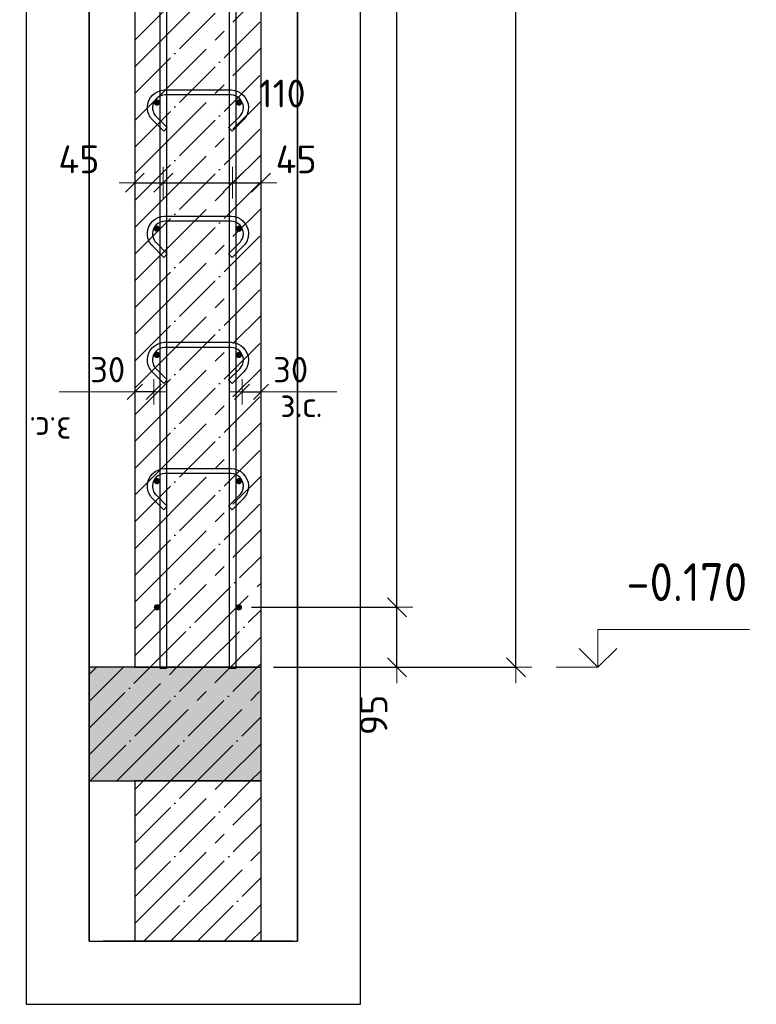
# Model space of a CAD drawing. Header units: millimetres. Extents: x -17997 to 37135, y 45383 to 72408.
# Tile 8 of 67: x -13699 to -12531, y 67346 to 68907. Entities that reach past the tile are written whole.
import ezdxf

# ---------------------------------------------------------------- set-up
doc = ezdxf.new("R2010")
doc.units = ezdxf.units.MM
doc.header["$PDMODE"] = 65
doc.linetypes.add('______11', pattern=[100, 80, -10, 0, -10])
doc.linetypes.add('______5', pattern=[220, 160, -20, 20, -20])
for name, color, linetype, lineweight in [('Standard', 7, 'Continuous', 25), ('Арм.стержн. вертикальными 1', 22, 'Continuous', 35), ('Арм.стержн.горизонт. 1', 180, 'Continuous', 35), ('Высотная отметки_ общее', 7, 'Continuous', 13), ('Размерная линия_ общее', 7, 'Continuous', 13), ('Размерная линия_ общее_1', 7, 'Continuous', 13)]:
    doc.layers.add(name, color=color, linetype=linetype, lineweight=lineweight)
doc.layers.add('Арм.стержн.Стяжки', color=7, linetype='Continuous', lineweight=35, true_color=0x501e0f)
doc.styles.add('ISOCPEUR', font='ISOCPEUR')
doc.dimstyles.new('DIMSTYLE_3', dxfattribs={"dimtxt": 44, "dimasz": 50, "dimexe": 0, "dimexo": 0, "dimgap": 22, "dimtad": 2, "dimdec": 0, "dimrnd": 5, "dimzin": 12, "dimdsep": 46, "dimtxsty": 'ISOCPEUR', "dimblk1": 'ALL_ML_STRICH', "dimblk2": 'ALL_ML_STRICH', "dimsah": 1, "dimcen": 0, "dimclrd": 7, "dimclre": 256, "dimclrt": 7, "dimadec": 0, "dimazin": 0, "dimtfac": 1, "dimtdec": 0, "dimtix": 1, "dimtmove": 2, "dimatfit": 3, "dimfxl": 0, "dimtzin": 0, "dimlwd": 0, "dimlwe": -3, "dimarcsym": 0})
doc.dimstyles.new('DIMSTYLE_7', dxfattribs={"dimtxt": 44, "dimasz": 50, "dimexe": 0, "dimexo": 0.001, "dimgap": 22, "dimtad": 2, "dimdec": 0, "dimrnd": 5, "dimzin": 12, "dimdsep": 46, "dimtxsty": 'ISOCPEUR', "dimblk1": 'ALL_ML_STRICH', "dimblk2": 'ALL_ML_STRICH', "dimsah": 1, "dimcen": 0, "dimse1": 1, "dimse2": 1, "dimclrd": 7, "dimclre": 256, "dimclrt": 7, "dimadec": 0, "dimazin": 0, "dimtfac": 1, "dimtdec": 0, "dimtix": 1, "dimtmove": 2, "dimatfit": 3, "dimfxl": 0, "dimtvp": 1.2, "dimtzin": 0, "dimlwd": 0, "dimlwe": -3, "dimarcsym": 0})
doc.dimstyles.new('DIMSTYLE_8', dxfattribs={"dimtxt": 40, "dimasz": 40, "dimexe": 0, "dimexo": 0.001, "dimgap": 20, "dimtad": 2, "dimdec": 0, "dimrnd": 5, "dimzin": 12, "dimdsep": 46, "dimtxsty": 'ISOCPEUR', "dimblk1": 'ALL_ML_STRICH', "dimblk2": 'ALL_ML_STRICH', "dimsah": 1, "dimcen": 0, "dimse1": 1, "dimse2": 1, "dimclrd": 7, "dimclre": 256, "dimclrt": 7, "dimadec": 0, "dimazin": 0, "dimtfac": 1, "dimtdec": 0, "dimtix": 1, "dimtmove": 2, "dimatfit": 3, "dimfxl": 0, "dimtvp": 1.2, "dimtzin": 0, "dimlwd": 0, "dimlwe": -3, "dimarcsym": 0})

# ---------------------------------------------------------------- blocks, each defined once
blk = doc.blocks.new('ALL_ML_STRICH')
at = {"color": 0, "linetype": 'ByBlock', "lineweight": -2}
for p, q in [((0, -0.5), (0, 0.5)), ((-1, 0), (0.5, 0)), ((-0.3, -0.3), (0.3, 0.3))]:
    blk.add_line(p, q, dxfattribs=at)
blk = doc.blocks.new('*D20')
at = {"layer": 'DEFPOINTS', "color": 7, "linetype": 'Continuous', "lineweight": 13, "transparency": 33554687}
for p in [(-13194, 71070.4), (-13316.1, 67880.4), (-12912, 67880.4)]:
    blk.add_point(p, dxfattribs=at)
at = {"layer": 'Размерная линия_ общее', "color": 253, "linetype": 'Continuous', "lineweight": -2, "true_color": 0xa0a0a0, "transparency": 33554687}
for p, q in [((-13174, 71070.4), (-12912, 71070.4)), ((-13296.1, 67880.4), (-12912, 67880.4))]:
    blk.add_line(p, q, dxfattribs=at)
at = {"layer": 'Размерная линия_ общее', "color": 7, "linetype": 'Continuous', "lineweight": -2, "transparency": 33554687}
blk.add_line((-12912, 67880.4), (-12912, 71070.4), dxfattribs=at)
at = {"layer": 'Размерная линия_ общее', "color": 7, "linetype": 'Continuous', "lineweight": 13, "transparency": 33554687, "xscale": 50, "yscale": 50, "zscale": 50}
for p, rotation in [((-12912, 71070.4), 90), ((-12912, 67880.4), 270)]:
    blk.add_blockref('ALL_ML_STRICH', p, dxfattribs=dict(at, rotation=rotation))
at = {"layer": 'Размерная линия_ общее', "color": 7, "linetype": 'Continuous', "lineweight": 13, "transparency": 33554687, "insert": (-12949, 69482), "char_height": 44, "width": 176, "attachment_point": 5, "rotation": 90, "style": 'ISOCPEUR'}
blk.add_mtext('\\A1;{3190}', dxfattribs=at)
blk = doc.blocks.new('COMPLEX_ELEVATIONDIM_1')
at = {"layer": 'Высотная отметки_ общее', "color": 7, "linetype": 'Continuous', "lineweight": 13, "transparency": 33554687}
for p, q in [((-12782, 67880.4), (-12782, 67940.4)), ((-12782, 67940.4), (-12542, 67940.4)), ((-12782, 67880.4), (-12812, 67910.4)), ((-12782, 67880.4), (-12752, 67910.4)), ((-12782, 67880.4), (-12782, 67880.4)), ((-12782, 67880.4), (-12782, 67880.4)), ((-12782, 67880.4), (-12782, 67880.4)), ((-12782, 67880.4), (-12782, 67880.4))]:
    blk.add_line(p, q, dxfattribs=at)
blk.add_lwpolyline([(-12782, 67880.4), (-12842, 67880.4), (-12842, 67880.4), (-12848.1, 67880.4)], dxfattribs=at)
at = {"layer": 'Высотная отметки_ общее', "color": 7, "linetype": 'Continuous', "lineweight": 13, "transparency": 33554687, "insert": (-12737, 67985.4), "char_height": 60, "width": 242.825, "attachment_point": 7, "style": 'ISOCPEUR'}
blk.add_mtext('\\W0.90;-0.170', dxfattribs=at)
blk = doc.blocks.new('*D23')
at = {"layer": 'DEFPOINTS', "color": 7, "linetype": 'Continuous', "lineweight": 13, "transparency": 33554687}
for p in [(-13351.1, 67975.4), (-13316.1, 67880.4), (-13100.7, 67880.4)]:
    blk.add_point(p, dxfattribs=at)
at = {"layer": 'Размерная линия_ общее', "color": 253, "linetype": 'Continuous', "lineweight": -2, "true_color": 0xa0a0a0, "transparency": 33554687}
for p, q in [((-13331.1, 67975.4), (-13100.7, 67975.4)), ((-13296.1, 67880.4), (-13100.7, 67880.4))]:
    blk.add_line(p, q, dxfattribs=at)
at = {"layer": 'Размерная линия_ общее', "color": 7, "linetype": 'Continuous', "lineweight": -2, "transparency": 33554687}
blk.add_line((-13100.7, 67880.4), (-13100.7, 67975.4), dxfattribs=at)
at = {"layer": 'Размерная линия_ общее', "color": 7, "linetype": 'Continuous', "lineweight": 13, "transparency": 33554687, "xscale": 50, "yscale": 50, "zscale": 50}
for p, rotation in [((-13100.7, 67975.4), 90), ((-13100.7, 67880.4), 270)]:
    blk.add_blockref('ALL_ML_STRICH', p, dxfattribs=dict(at, rotation=rotation))
at = {"layer": 'Размерная линия_ общее', "color": 7, "linetype": 'Continuous', "lineweight": 13, "transparency": 33554687, "insert": (-13137.7, 67804.9), "char_height": 44, "width": 88, "attachment_point": 5, "rotation": 90, "style": 'ISOCPEUR'}
blk.add_mtext('\\A1;{95}', dxfattribs=at)
blk = doc.blocks.new('*D24')
at = {"layer": 'DEFPOINTS', "color": 7, "linetype": 'Continuous', "lineweight": 13, "transparency": 33554687}
for p in [(-13351.1, 70975.4), (-13351.1, 67975.4), (-13100.7, 67975.4)]:
    blk.add_point(p, dxfattribs=at)
at = {"layer": 'Размерная линия_ общее', "color": 253, "linetype": 'Continuous', "lineweight": -2, "true_color": 0xa0a0a0, "transparency": 33554687}
for p, q in [((-13331.1, 70975.4), (-13100.7, 70975.4)), ((-13331.1, 67975.4), (-13100.7, 67975.4))]:
    blk.add_line(p, q, dxfattribs=at)
at = {"layer": 'Размерная линия_ общее', "color": 7, "linetype": 'Continuous', "lineweight": -2, "transparency": 33554687}
blk.add_line((-13100.7, 67975.4), (-13100.7, 70975.4), dxfattribs=at)
at = {"layer": 'Размерная линия_ общее', "color": 7, "linetype": 'Continuous', "lineweight": 13, "transparency": 33554687, "xscale": 50, "yscale": 50, "zscale": 50}
for p, rotation in [((-13100.7, 70975.4), 90), ((-13100.7, 67975.4), 270)]:
    blk.add_blockref('ALL_ML_STRICH', p, dxfattribs=dict(at, rotation=rotation))
at = {"layer": 'Размерная линия_ общее', "color": 7, "linetype": 'Continuous', "lineweight": 13, "transparency": 33554687, "insert": (-13159.7, 69327.4), "char_height": 44, "width": 2.2, "attachment_point": 1, "rotation": 90, "line_spacing_factor": 0.60241, "style": 'ISOCPEUR'}
blk.add_mtext('\\W0.91;15х200=3000', dxfattribs=at)
blk = doc.blocks.new('*D43')
at = {"layer": 'DEFPOINTS', "color": 7, "linetype": 'Continuous', "lineweight": 13, "transparency": 33554687}
for p in [(-13346.1, 68317), (-13346.1, 68308.3), (-13316.1, 68308.3)]:
    blk.add_point(p, dxfattribs=at)
at = {"layer": 'Размерная линия_ общее_1', "color": 7, "linetype": 'Continuous', "lineweight": -2, "transparency": 33554687}
blk.add_line((-13346.1, 68317), (-13316.1, 68317), dxfattribs=at)
at = {"layer": 'Размерная линия_ общее_1', "color": 7, "linetype": 'Continuous', "lineweight": 13, "transparency": 33554687, "xscale": 40, "yscale": 40, "zscale": 40, "rotation": 180}
blk.add_blockref('ALL_ML_STRICH', (-13346.1, 68317), dxfattribs=at)
at = {"layer": 'Размерная линия_ общее_1', "color": 7, "linetype": 'Continuous', "lineweight": 13, "transparency": 33554687, "xscale": 40, "yscale": 40, "zscale": 40}
blk.add_blockref('ALL_ML_STRICH', (-13316.1, 68317), dxfattribs=at)
at = {"layer": 'Размерная линия_ общее_1', "color": 7, "linetype": 'Continuous', "lineweight": 13, "transparency": 33554687, "insert": (-13269.1, 68352), "char_height": 40, "width": 80, "attachment_point": 5, "style": 'ISOCPEUR'}
blk.add_mtext('\\A1;{30}', dxfattribs=at)
at = {"layer": 'Размерная линия_ общее_1', "color": 7, "linetype": 'Continuous', "lineweight": 13, "transparency": 33554687, "insert": (-13285.5, 68316.9), "char_height": 40, "width": 2, "attachment_point": 1, "line_spacing_factor": 0.60241, "style": 'ISOCPEUR'}
blk.add_mtext('з.с.', dxfattribs=at)
blk = doc.blocks.new('*D44')
at = {"layer": 'DEFPOINTS', "color": 7, "linetype": 'Continuous', "lineweight": 13, "transparency": 33554687}
for p in [(-13516.1, 68648.4), (-13471.1, 68650.7), (-13516.1, 68638.9)]:
    blk.add_point(p, dxfattribs=at)
at = {"layer": 'Размерная линия_ общее', "color": 7, "linetype": 'Continuous', "lineweight": -2, "transparency": 33554687}
blk.add_line((-13516.1, 68648.4), (-13471.1, 68648.4), dxfattribs=at)
at = {"layer": 'Размерная линия_ общее', "color": 7, "linetype": 'Continuous', "lineweight": 13, "transparency": 33554687, "xscale": 50, "yscale": 50, "zscale": 50, "rotation": 180}
blk.add_blockref('ALL_ML_STRICH', (-13516.1, 68648.4), dxfattribs=at)
at = {"layer": 'Размерная линия_ общее', "color": 7, "linetype": 'Continuous', "lineweight": 13, "transparency": 33554687, "xscale": 50, "yscale": 50, "zscale": 50}
blk.add_blockref('ALL_ML_STRICH', (-13471.1, 68648.4), dxfattribs=at)
at = {"layer": 'Размерная линия_ общее', "color": 7, "linetype": 'Continuous', "lineweight": 13, "transparency": 33554687, "insert": (-13604.7, 68685.4), "char_height": 44, "width": 88, "attachment_point": 5, "style": 'ISOCPEUR'}
blk.add_mtext('\\A1;{45}', dxfattribs=at)
blk = doc.blocks.new('*D45')
at = {"layer": 'DEFPOINTS', "color": 7, "linetype": 'Continuous', "lineweight": 13, "transparency": 33554687}
for p in [(-13471.1, 68650.7), (-13471.1, 68648.4), (-13361.1, 68654.6)]:
    blk.add_point(p, dxfattribs=at)
at = {"layer": 'Размерная линия_ общее', "color": 7, "linetype": 'Continuous', "lineweight": -2, "transparency": 33554687}
blk.add_line((-13471.1, 68648.4), (-13361.1, 68648.4), dxfattribs=at)
at = {"layer": 'Размерная линия_ общее', "color": 7, "linetype": 'Continuous', "lineweight": 13, "transparency": 33554687, "xscale": 50, "yscale": 50, "zscale": 50, "rotation": 180}
blk.add_blockref('ALL_ML_STRICH', (-13471.1, 68648.4), dxfattribs=at)
at = {"layer": 'Размерная линия_ общее', "color": 7, "linetype": 'Continuous', "lineweight": 13, "transparency": 33554687, "xscale": 50, "yscale": 50, "zscale": 50}
blk.add_blockref('ALL_ML_STRICH', (-13361.1, 68648.4), dxfattribs=at)
at = {"layer": 'Размерная линия_ общее', "color": 7, "linetype": 'Continuous', "lineweight": 13, "transparency": 33554687, "insert": (-13282.5, 68789.7), "char_height": 44, "width": 132, "attachment_point": 5, "style": 'ISOCPEUR'}
blk.add_mtext('\\A1;{110}', dxfattribs=at)
blk = doc.blocks.new('*D46')
at = {"layer": 'DEFPOINTS', "color": 7, "linetype": 'Continuous', "lineweight": 13, "transparency": 33554687}
for p in [(-13361.1, 68654.6), (-13361.1, 68648.4), (-13316.1, 68647.5)]:
    blk.add_point(p, dxfattribs=at)
at = {"layer": 'Размерная линия_ общее', "color": 7, "linetype": 'Continuous', "lineweight": -2, "transparency": 33554687}
blk.add_line((-13361.1, 68648.4), (-13316.1, 68648.4), dxfattribs=at)
at = {"layer": 'Размерная линия_ общее', "color": 7, "linetype": 'Continuous', "lineweight": 13, "transparency": 33554687, "xscale": 50, "yscale": 50, "zscale": 50, "rotation": 180}
blk.add_blockref('ALL_ML_STRICH', (-13361.1, 68648.4), dxfattribs=at)
at = {"layer": 'Размерная линия_ общее', "color": 7, "linetype": 'Continuous', "lineweight": 13, "transparency": 33554687, "xscale": 50, "yscale": 50, "zscale": 50}
blk.add_blockref('ALL_ML_STRICH', (-13316.1, 68648.4), dxfattribs=at)
at = {"layer": 'Размерная линия_ общее', "color": 7, "linetype": 'Continuous', "lineweight": 13, "transparency": 33554687, "insert": (-13260.4, 68685.3), "char_height": 44, "width": 88, "attachment_point": 5, "style": 'ISOCPEUR'}
blk.add_mtext('\\A1;{45}', dxfattribs=at)
blk = doc.blocks.new('*D48')
at = {"layer": 'DEFPOINTS', "color": 7, "linetype": 'Continuous', "lineweight": 13, "transparency": 33554687}
for p in [(-13486.1, 68317), (-13516.1, 68308.3), (-13486.1, 68308.3)]:
    blk.add_point(p, dxfattribs=at)
at = {"layer": 'Размерная линия_ общее_1', "color": 7, "linetype": 'Continuous', "lineweight": -2, "transparency": 33554687}
blk.add_line((-13486.1, 68317), (-13516.1, 68317), dxfattribs=at)
at = {"layer": 'Размерная линия_ общее_1', "color": 7, "linetype": 'Continuous', "lineweight": 13, "transparency": 33554687, "xscale": 40, "yscale": 40, "zscale": 40}
for p, rotation in [((-13516.1, 68317), 180), ((-13486.1, 68317), 360)]:
    blk.add_blockref('ALL_ML_STRICH', p, dxfattribs=dict(at, rotation=rotation))
at = {"layer": 'Размерная линия_ общее_1', "color": 7, "linetype": 'Continuous', "lineweight": 13, "transparency": 33554687, "insert": (-13559.1, 68352), "char_height": 40, "width": 80, "attachment_point": 5, "style": 'ISOCPEUR'}
blk.add_mtext('\\A1;{30}', dxfattribs=at)
at = {"layer": 'Размерная линия_ общее_1', "color": 7, "linetype": 'Continuous', "lineweight": 13, "transparency": 33554687, "insert": (-13616.6, 68236.9), "char_height": 40, "width": 2, "attachment_point": 1, "rotation": 180, "line_spacing_factor": 0.60241, "style": 'ISOCPEUR'}
blk.add_mtext('з.с.', dxfattribs=at)

msp = doc.modelspace()

# ---------------------------------------------------------------- hatches: boundary and pattern name
at = {"linetype": 'Continuous', "lineweight": -3, "transparency": 33554687}
msp.add_hatch(color=7, dxfattribs=at).paths.add_polyline_path([(-13316.1, 67700.4), (-13316.1, 67880.4), (-13588.4, 67880.4), (-13588.4, 67700.4)])
at = {"layer": 'Арм.стержн.горизонт. 1', "linetype": 'Continuous', "lineweight": 50, "transparency": 33554687}
for points in [[(-13476.1, 68775.4), (-13476.4, 68777.3), (-13477.5, 68778.9), (-13479.1, 68780), (-13481.1, 68780.4), (-13483, 68780), (-13484.6, 68778.9), (-13485.7, 68777.3), (-13486.1, 68775.4), (-13485.7, 68773.5), (-13484.6, 68771.9), (-13483, 68770.8), (-13481.1, 68770.4), (-13479.1, 68770.8), (-13477.5, 68771.9), (-13476.4, 68773.5)], [(-13346.1, 68775.4), (-13346.4, 68777.3), (-13347.5, 68778.9), (-13349.1, 68780), (-13351.1, 68780.4), (-13353, 68780), (-13354.6, 68778.9), (-13355.7, 68777.3), (-13356.1, 68775.4), (-13355.7, 68773.5), (-13354.6, 68771.9), (-13353, 68770.8), (-13351.1, 68770.4), (-13349.1, 68770.8), (-13347.5, 68771.9), (-13346.4, 68773.5)], [(-13476.1, 68575.4), (-13476.4, 68577.3), (-13477.5, 68578.9), (-13479.1, 68580), (-13481.1, 68580.4), (-13483, 68580), (-13484.6, 68578.9), (-13485.7, 68577.3), (-13486.1, 68575.4), (-13485.7, 68573.5), (-13484.6, 68571.9), (-13483, 68570.8), (-13481.1, 68570.4), (-13479.1, 68570.8), (-13477.5, 68571.9), (-13476.4, 68573.5)], [(-13346.1, 68575.4), (-13346.4, 68577.3), (-13347.5, 68578.9), (-13349.1, 68580), (-13351.1, 68580.4), (-13353, 68580), (-13354.6, 68578.9), (-13355.7, 68577.3), (-13356.1, 68575.4), (-13355.7, 68573.5), (-13354.6, 68571.9), (-13353, 68570.8), (-13351.1, 68570.4), (-13349.1, 68570.8), (-13347.5, 68571.9), (-13346.4, 68573.5)], [(-13476.1, 68375.4), (-13476.4, 68377.3), (-13477.5, 68378.9), (-13479.1, 68380), (-13481.1, 68380.4), (-13483, 68380), (-13484.6, 68378.9), (-13485.7, 68377.3), (-13486.1, 68375.4), (-13485.7, 68373.5), (-13484.6, 68371.9), (-13483, 68370.8), (-13481.1, 68370.4), (-13479.1, 68370.8), (-13477.5, 68371.9), (-13476.4, 68373.5)], [(-13346.1, 68375.4), (-13346.4, 68377.3), (-13347.5, 68378.9), (-13349.1, 68380), (-13351.1, 68380.4), (-13353, 68380), (-13354.6, 68378.9), (-13355.7, 68377.3), (-13356.1, 68375.4), (-13355.7, 68373.5), (-13354.6, 68371.9), (-13353, 68370.8), (-13351.1, 68370.4), (-13349.1, 68370.8), (-13347.5, 68371.9), (-13346.4, 68373.5)], [(-13476.1, 68175.4), (-13476.4, 68177.3), (-13477.5, 68178.9), (-13479.1, 68180), (-13481.1, 68180.4), (-13483, 68180), (-13484.6, 68178.9), (-13485.7, 68177.3), (-13486.1, 68175.4), (-13485.7, 68173.5), (-13484.6, 68171.9), (-13483, 68170.8), (-13481.1, 68170.4), (-13479.1, 68170.8), (-13477.5, 68171.9), (-13476.4, 68173.5)], [(-13346.1, 68175.4), (-13346.4, 68177.3), (-13347.5, 68178.9), (-13349.1, 68180), (-13351.1, 68180.4), (-13353, 68180), (-13354.6, 68178.9), (-13355.7, 68177.3), (-13356.1, 68175.4), (-13355.7, 68173.5), (-13354.6, 68171.9), (-13353, 68170.8), (-13351.1, 68170.4), (-13349.1, 68170.8), (-13347.5, 68171.9), (-13346.4, 68173.5)], [(-13476.1, 67975.4), (-13476.4, 67977.3), (-13477.5, 67978.9), (-13479.1, 67980), (-13481.1, 67980.4), (-13483, 67980), (-13484.6, 67978.9), (-13485.7, 67977.3), (-13486.1, 67975.4), (-13485.7, 67973.5), (-13484.6, 67971.9), (-13483, 67970.8), (-13481.1, 67970.4), (-13479.1, 67970.8), (-13477.5, 67971.9), (-13476.4, 67973.5)], [(-13346.1, 67975.4), (-13346.4, 67977.3), (-13347.5, 67978.9), (-13349.1, 67980), (-13351.1, 67980.4), (-13353, 67980), (-13354.6, 67978.9), (-13355.7, 67977.3), (-13356.1, 67975.4), (-13355.7, 67973.5), (-13354.6, 67971.9), (-13353, 67970.8), (-13351.1, 67970.4), (-13349.1, 67970.8), (-13347.5, 67971.9), (-13346.4, 67973.5)]]:
    msp.add_hatch(color=4, dxfattribs=at).paths.add_polyline_path(points)

# ---------------------------------------------------------------- linework, layer by layer
at = {"color": 52, "linetype": 'Continuous', "lineweight": -3, "transparency": 33554687}
for p, q in [((-13588.4, 67446.3), (-13588.4, 72140.4)), ((-13588.4, 72140.4), (-13588.4, 67446.3)), ((-13258.4, 67446.3), (-13258.4, 72140.4)), ((-13258.4, 72140.4), (-13258.4, 67446.3)), ((-13588.4, 67446.3), (-13258.4, 67446.3)), ((-13588.4, 67446.3), (-13258.4, 67446.3))]:
    msp.add_line(p, q, dxfattribs=at)
at = {"color": 7, "linetype": 'Continuous', "lineweight": 25, "transparency": 33554687}
for p, q in [((-13588.4, 67930.4), (-13588.4, 67650.4)), ((-13516.1, 67880.4), (-13588.4, 67880.4)), ((-13316.1, 67880.4), (-13516.1, 67880.4)), ((-13316.1, 67700.4), (-13316.1, 67880.4)), ((-13588.4, 67700.4), (-13516.1, 67700.4)), ((-13516.1, 67700.4), (-13316.1, 67700.4))]:
    msp.add_line(p, q, dxfattribs=at)
at = {"color": 7, "linetype": '______11', "lineweight": -3, "transparency": 33554687}
for p, q in [((-13588.4, 67868.7), (-13576.7, 67880.4)), ((-13588.4, 67783.9), (-13491.9, 67880.4)), ((-13587, 67700.4), (-13407, 67880.4)), ((-13502.2, 67700.4), (-13322.2, 67880.4)), ((-13417.3, 67700.4), (-13316.1, 67801.6)), ((-13332.5, 67700.4), (-13316.1, 67716.8))]:
    msp.add_line(p, q, dxfattribs=at)
at = {"color": 7, "linetype": '______5', "lineweight": -3, "transparency": 33554687}
for p, q in [((-13588.4, 67826.3), (-13534.3, 67880.4)), ((-13588.4, 67741.4), (-13449.4, 67880.4)), ((-13544.6, 67700.4), (-13364.6, 67880.4)), ((-13459.7, 67700.4), (-13316.1, 67844.1)), ((-13374.9, 67700.4), (-13316.1, 67759.2))]:
    msp.add_line(p, q, dxfattribs=at)
at = {"layer": 'Standard', "color": 7, "linetype": 'Continuous', "lineweight": 25, "transparency": 33554687}
for p, q in [((-13516.1, 71070.4), (-13516.1, 67880.4)), ((-13316.1, 67880.4), (-13316.1, 71070.4)), ((-13516.1, 67880.4), (-13316.1, 67880.4)), ((-13316.1, 67700.4), (-13516.1, 67700.4)), ((-13516.1, 67700.4), (-13516.1, 67446.3)), ((-13316.1, 67446.3), (-13316.1, 67700.4)), ((-13266.1, 67446.3), (-13566.1, 67446.3))]:
    msp.add_line(p, q, dxfattribs=at)
at = {"layer": 'Standard', "color": 7, "linetype": '______11', "lineweight": -3, "transparency": 33554687}
for p, q in [((-13516.1, 68874.4), (-13316.1, 69074.4)), ((-13516.1, 68789.6), (-13316.1, 68989.6)), ((-13516.1, 68704.7), (-13316.1, 68904.7)), ((-13516.1, 68619.9), (-13316.1, 68819.9)), ((-13516.1, 68535), (-13316.1, 68735)), ((-13516.1, 68450.2), (-13316.1, 68650.2)), ((-13516.1, 68365.3), (-13316.1, 68565.3)), ((-13516.1, 68280.5), (-13316.1, 68480.5)), ((-13516.1, 68195.6), (-13316.1, 68395.6)), ((-13516.1, 68110.7), (-13316.1, 68310.7)), ((-13516.1, 68025.9), (-13316.1, 68225.9)), ((-13516.1, 67941), (-13316.1, 68141)), ((-13491.9, 67880.4), (-13316.1, 68056.2)), ((-13407, 67880.4), (-13316.1, 67971.3)), ((-13322.2, 67880.4), (-13316.1, 67886.5)), ((-13516.1, 67516.8), (-13332.5, 67700.4)), ((-13516.1, 67601.6), (-13417.3, 67700.4)), ((-13516.1, 67686.5), (-13502.2, 67700.4)), ((-13501.7, 67446.3), (-13316.1, 67631.9)), ((-13416.9, 67446.3), (-13316.1, 67547.1)), ((-13332, 67446.3), (-13316.1, 67462.2))]:
    msp.add_line(p, q, dxfattribs=at)
at = {"layer": 'Standard', "color": 7, "linetype": '______5', "lineweight": -3, "transparency": 33554687}
for p, q in [((-13516.1, 68832), (-13316.1, 69032)), ((-13516.1, 68747.1), (-13316.1, 68947.1)), ((-13516.1, 68662.3), (-13316.1, 68862.3)), ((-13516.1, 68577.4), (-13316.1, 68777.4)), ((-13516.1, 68492.6), (-13316.1, 68692.6)), ((-13516.1, 68407.7), (-13316.1, 68607.7)), ((-13516.1, 68322.9), (-13316.1, 68522.9)), ((-13516.1, 68238), (-13316.1, 68438)), ((-13516.1, 68153.2), (-13316.1, 68353.2)), ((-13516.1, 68068.3), (-13316.1, 68268.3)), ((-13516.1, 67983.5), (-13316.1, 68183.5)), ((-13516.1, 67898.6), (-13316.1, 68098.6)), ((-13449.4, 67880.4), (-13316.1, 68013.8)), ((-13364.6, 67880.4), (-13316.1, 67928.9)), ((-13516.1, 67559.2), (-13374.9, 67700.4)), ((-13516.1, 67644.1), (-13459.7, 67700.4)), ((-13516.1, 67474.4), (-13316.1, 67674.4)), ((-13459.3, 67446.3), (-13316.1, 67589.5)), ((-13374.4, 67446.3), (-13316.1, 67504.6))]:
    msp.add_line(p, q, dxfattribs=at)
at = {"layer": 'Standard', "color": 7, "linetype": 'Continuous', "lineweight": 13, "transparency": 33554687}
for p, q in [((-13516.1, 68317), (-13636.1, 68317)), ((-13316.1, 68317), (-13196.1, 68317))]:
    msp.add_line(p, q, dxfattribs=at)
at = {"layer": 'Standard', "color": 7, "linetype": 'Continuous', "lineweight": 25, "transparency": 33554687}
msp.add_lwpolyline([(-13688.4, 67346.3), (-13158.4, 67346.3), (-13158.4, 72240.4), (-13688.4, 72240.4), (-13688.4, 67346.3)], dxfattribs=at)
at = {"layer": 'Арм.стержн. вертикальными 1', "color": 4, "linetype": 'Continuous', "lineweight": 25, "transparency": 33554687}
for points in [[(-13476.1, 67878.3), (-13476.1, 72078.3), (-13466.1, 72078.3), (-13466.1, 67878.3), (-13476.1, 67878.3)], [(-13476.1, 67878.3), (-13476.1, 72078.3), (-13466.1, 72078.3), (-13466.1, 67878.3), (-13476.1, 67878.3)], [(-13366.1, 67878.3), (-13366.1, 72078.3), (-13356.1, 72078.3), (-13356.1, 67878.3), (-13366.1, 67878.3)], [(-13366.1, 67878.3), (-13366.1, 72078.3), (-13356.1, 72078.3), (-13356.1, 67878.3), (-13366.1, 67878.3)]]:
    msp.add_lwpolyline(points, dxfattribs=at)
at = {"layer": 'Арм.стержн.Стяжки', "color": 40, "linetype": 'Continuous', "lineweight": 25, "transparency": 33554687}
for points in [[(-13470.3, 68730), (-13488.3, 68748.1), (-13490, 68750), (-13491.5, 68752.1), (-13492.8, 68754.3), (-13493.9, 68756.7), (-13494.8, 68759.1), (-13495.5, 68761.6), (-13495.9, 68764.2), (-13496.1, 68766.7), (-13496.1, 68768.7), (-13495.4, 68773.6), (-13493.7, 68778.7), (-13491.1, 68783.3), (-13487.9, 68787.2), (-13484, 68790.4), (-13479.3, 68793), (-13474.3, 68794.7), (-13469.4, 68795.4), (-13362.7, 68795.4), (-13357.9, 68794.7), (-13352.8, 68793), (-13348.1, 68790.4), (-13344.2, 68787.2), (-13341, 68783.3), (-13338.4, 68778.7), (-13336.7, 68773.6), (-13336.1, 68768.7), (-13336.1, 68766.7), (-13336.2, 68764.2), (-13336.7, 68761.6), (-13337.3, 68759.1), (-13338.2, 68756.7), (-13339.3, 68754.3), (-13340.6, 68752.1), (-13342.1, 68750), (-13343.8, 68748.1), (-13361.8, 68730), (-13367.5, 68735.7), (-13349.6, 68753.5), (-13348.4, 68754.9), (-13347.3, 68756.5), (-13346.4, 68758.1), (-13345.6, 68759.7), (-13345, 68761.5), (-13344.5, 68763.3), (-13344.2, 68765.1), (-13344.1, 68767), (-13344.1, 68768.2), (-13344.6, 68771.8), (-13345.8, 68775.4), (-13347.6, 68778.8), (-13349.9, 68781.5), (-13352.7, 68783.8), (-13356, 68785.7), (-13359.7, 68786.9), (-13363.3, 68787.4), (-13468.8, 68787.4), (-13472.4, 68786.9), (-13476.1, 68785.7), (-13479.5, 68783.8), (-13482.2, 68781.5), (-13484.5, 68778.8), (-13486.3, 68775.4), (-13487.6, 68771.8), (-13488.1, 68768.2), (-13488.1, 68767), (-13487.9, 68765.1), (-13487.6, 68763.3), (-13487.2, 68761.5), (-13486.5, 68759.7), (-13485.8, 68758.1), (-13484.8, 68756.5), (-13483.7, 68754.9), (-13482.5, 68753.5), (-13464.6, 68735.7), (-13470.3, 68730)], [(-13470.3, 68530), (-13488.3, 68548.1), (-13490, 68550), (-13491.5, 68552.1), (-13492.8, 68554.3), (-13493.9, 68556.7), (-13494.8, 68559.1), (-13495.5, 68561.6), (-13495.9, 68564.2), (-13496.1, 68566.7), (-13496.1, 68568.7), (-13495.4, 68573.6), (-13493.7, 68578.7), (-13491.1, 68583.3), (-13487.9, 68587.2), (-13484, 68590.4), (-13479.3, 68593), (-13474.3, 68594.7), (-13469.4, 68595.4), (-13362.7, 68595.4), (-13357.9, 68594.7), (-13352.8, 68593), (-13348.1, 68590.4), (-13344.2, 68587.2), (-13341, 68583.3), (-13338.4, 68578.7), (-13336.7, 68573.6), (-13336.1, 68568.7), (-13336.1, 68566.7), (-13336.2, 68564.2), (-13336.7, 68561.6), (-13337.3, 68559.1), (-13338.2, 68556.7), (-13339.3, 68554.3), (-13340.6, 68552.1), (-13342.1, 68550), (-13343.8, 68548.1), (-13361.8, 68530), (-13367.5, 68535.7), (-13349.6, 68553.5), (-13348.4, 68554.9), (-13347.3, 68556.5), (-13346.4, 68558.1), (-13345.6, 68559.7), (-13345, 68561.5), (-13344.5, 68563.3), (-13344.2, 68565.1), (-13344.1, 68567), (-13344.1, 68568.2), (-13344.6, 68571.8), (-13345.8, 68575.4), (-13347.6, 68578.8), (-13349.9, 68581.5), (-13352.7, 68583.8), (-13356, 68585.7), (-13359.7, 68586.9), (-13363.3, 68587.4), (-13468.8, 68587.4), (-13472.4, 68586.9), (-13476.1, 68585.7), (-13479.5, 68583.8), (-13482.2, 68581.5), (-13484.5, 68578.8), (-13486.3, 68575.4), (-13487.6, 68571.8), (-13488.1, 68568.2), (-13488.1, 68567), (-13487.9, 68565.1), (-13487.6, 68563.3), (-13487.2, 68561.5), (-13486.5, 68559.7), (-13485.8, 68558.1), (-13484.8, 68556.5), (-13483.7, 68554.9), (-13482.5, 68553.5), (-13464.6, 68535.7), (-13470.3, 68530)], [(-13470.3, 68330), (-13488.3, 68348.1), (-13490, 68350), (-13491.5, 68352.1), (-13492.8, 68354.3), (-13493.9, 68356.7), (-13494.8, 68359.1), (-13495.5, 68361.6), (-13495.9, 68364.2), (-13496.1, 68366.7), (-13496.1, 68368.7), (-13495.4, 68373.6), (-13493.7, 68378.7), (-13491.1, 68383.3), (-13487.9, 68387.2), (-13484, 68390.4), (-13479.3, 68393), (-13474.3, 68394.7), (-13469.4, 68395.4), (-13362.7, 68395.4), (-13357.9, 68394.7), (-13352.8, 68393), (-13348.1, 68390.4), (-13344.2, 68387.2), (-13341, 68383.3), (-13338.4, 68378.7), (-13336.7, 68373.6), (-13336.1, 68368.7), (-13336.1, 68366.7), (-13336.2, 68364.2), (-13336.7, 68361.6), (-13337.3, 68359.1), (-13338.2, 68356.7), (-13339.3, 68354.3), (-13340.6, 68352.1), (-13342.1, 68350), (-13343.8, 68348.1), (-13361.8, 68330), (-13367.5, 68335.7), (-13349.6, 68353.5), (-13348.4, 68354.9), (-13347.3, 68356.5), (-13346.4, 68358.1), (-13345.6, 68359.7), (-13345, 68361.5), (-13344.5, 68363.3), (-13344.2, 68365.1), (-13344.1, 68367), (-13344.1, 68368.2), (-13344.6, 68371.8), (-13345.8, 68375.4), (-13347.6, 68378.8), (-13349.9, 68381.5), (-13352.7, 68383.8), (-13356, 68385.7), (-13359.7, 68386.9), (-13363.3, 68387.4), (-13468.8, 68387.4), (-13472.4, 68386.9), (-13476.1, 68385.7), (-13479.5, 68383.8), (-13482.2, 68381.5), (-13484.5, 68378.8), (-13486.3, 68375.4), (-13487.6, 68371.8), (-13488.1, 68368.2), (-13488.1, 68367), (-13487.9, 68365.1), (-13487.6, 68363.3), (-13487.2, 68361.5), (-13486.5, 68359.7), (-13485.8, 68358.1), (-13484.8, 68356.5), (-13483.7, 68354.9), (-13482.5, 68353.5), (-13464.6, 68335.7), (-13470.3, 68330)], [(-13470.3, 68130), (-13488.3, 68148.1), (-13490, 68150), (-13491.5, 68152.1), (-13492.8, 68154.3), (-13493.9, 68156.7), (-13494.8, 68159.1), (-13495.5, 68161.6), (-13495.9, 68164.2), (-13496.1, 68166.7), (-13496.1, 68168.7), (-13495.4, 68173.6), (-13493.7, 68178.7), (-13491.1, 68183.3), (-13487.9, 68187.2), (-13484, 68190.4), (-13479.3, 68193), (-13474.3, 68194.7), (-13469.4, 68195.4), (-13362.7, 68195.4), (-13357.9, 68194.7), (-13352.8, 68193), (-13348.1, 68190.4), (-13344.2, 68187.2), (-13341, 68183.3), (-13338.4, 68178.7), (-13336.7, 68173.6), (-13336.1, 68168.7), (-13336.1, 68166.7), (-13336.2, 68164.2), (-13336.7, 68161.6), (-13337.3, 68159.1), (-13338.2, 68156.7), (-13339.3, 68154.3), (-13340.6, 68152.1), (-13342.1, 68150), (-13343.8, 68148.1), (-13361.8, 68130), (-13367.5, 68135.7), (-13349.6, 68153.5), (-13348.4, 68154.9), (-13347.3, 68156.5), (-13346.4, 68158.1), (-13345.6, 68159.7), (-13345, 68161.5), (-13344.5, 68163.3), (-13344.2, 68165.1), (-13344.1, 68167), (-13344.1, 68168.2), (-13344.6, 68171.8), (-13345.8, 68175.4), (-13347.6, 68178.8), (-13349.9, 68181.5), (-13352.7, 68183.8), (-13356, 68185.7), (-13359.7, 68186.9), (-13363.3, 68187.4), (-13468.8, 68187.4), (-13472.4, 68186.9), (-13476.1, 68185.7), (-13479.5, 68183.8), (-13482.2, 68181.5), (-13484.5, 68178.8), (-13486.3, 68175.4), (-13487.6, 68171.8), (-13488.1, 68168.2), (-13488.1, 68167), (-13487.9, 68165.1), (-13487.6, 68163.3), (-13487.2, 68161.5), (-13486.5, 68159.7), (-13485.8, 68158.1), (-13484.8, 68156.5), (-13483.7, 68154.9), (-13482.5, 68153.5), (-13464.6, 68135.7), (-13470.3, 68130)]]:
    msp.add_lwpolyline(points, dxfattribs=at)

# ---------------------------------------------------------------- block references
at = {"layer": 'Высотная отметки_ общее', "color": 7, "linetype": 'Continuous', "lineweight": 13, "transparency": 33554687}
msp.add_blockref('COMPLEX_ELEVATIONDIM_1', (0, 0), dxfattribs=at)

# ---------------------------------------------------------------- dimensions: what is measured, and where the dimension line sits
at = {"layer": 'Размерная линия_ общее', "color": 7, "linetype": 'Continuous', "lineweight": 13, "transparency": 33554687}
for base, p2, picture, middle in [((-12912, 71070.4), (-13174, 71070.4), '*D20', (-12949, 69482)), ((-13100.7, 67975.4), (-13331.1, 67975.4), '*D23', (-13137.7, 67804.9))]:
    dim = msp.add_linear_dim(base=base, p1=(-13296.1, 67880.4), p2=p2, angle=90, dimstyle='DIMSTYLE_3', override={"dimpost": '<>', "dimclrd": 7, "dimclre": 253, "dimclrt": 7, "dimlwd": 0, "dimlwe": 65533}, dxfattribs=at)
    dim.commit()
    dim.dimension.update_dxf_attribs({"geometry": picture, "text_midpoint": middle, "dimtype": 160})
dim = msp.add_linear_dim(base=(-13100.7, 70975.4), p1=(-13331.1, 67975.4), p2=(-13331.1, 70975.4), angle=90, text='\\W0.91;15х200=3000', dimstyle='DIMSTYLE_3', override={"dimpost": '<>', "dimclrd": 7, "dimclre": 253, "dimclrt": 7, "dimlwd": 0, "dimlwe": 65533}, dxfattribs=at)
dim.commit()
dim.dimension.update_dxf_attribs({"geometry": '*D24', "text_midpoint": (-13122.7, 69475.4), "dimtype": 160})
for base, p1, p2, picture, middle in [((-13361.1, 68648.4), (-13471.1, 68650.7), (-13361.1, 68654.6), '*D45', (-13282.5, 68789.7)), ((-13471.1, 68648.4), (-13516.1, 68638.9), (-13471.1, 68650.7), '*D44', (-13604.7, 68685.4)), ((-13316.1, 68648.4), (-13361.1, 68654.6), (-13316.1, 68647.5), '*D46', (-13260.4, 68685.3))]:
    dim = msp.add_linear_dim(base=base, p1=p1, p2=p2, dimstyle='DIMSTYLE_7', override={"dimpost": '<>', "dimclrd": 7, "dimclre": 253, "dimclrt": 7, "dimlwd": 0, "dimlwe": 65533}, dxfattribs=at)
    dim.commit()
    dim.dimension.update_dxf_attribs({"geometry": picture, "text_midpoint": middle, "dimtype": 160})
at = {"layer": 'Размерная линия_ общее_1', "color": 7, "linetype": 'Continuous', "lineweight": 13, "transparency": 33554687}
dim = msp.add_linear_dim(base=(-13516.1, 68317), p1=(-13486.1, 68308.3), p2=(-13516.1, 68308.3), angle=180, text='<>\\Xз.с.', dimstyle='DIMSTYLE_8', override={"dimpost": '<>', "dimclrd": 7, "dimclre": 253, "dimclrt": 7, "dimlwd": 0, "dimlwe": 65533}, dxfattribs=at)
dim.commit()
dim.dimension.update_dxf_attribs({"geometry": '*D48', "text_midpoint": (-13559.1, 68352), "dimtype": 160})
dim = msp.add_linear_dim(base=(-13316.1, 68317), p1=(-13346.1, 68308.3), p2=(-13316.1, 68308.3), text='<>\\Xз.с.', dimstyle='DIMSTYLE_8', override={"dimpost": '<>', "dimclrd": 7, "dimclre": 253, "dimclrt": 7, "dimlwd": 0, "dimlwe": 65533}, dxfattribs=at)
dim.commit()
dim.dimension.update_dxf_attribs({"geometry": '*D43', "text_midpoint": (-13269.1, 68352), "dimtype": 160})

doc.saveas('drawing.dxf')
